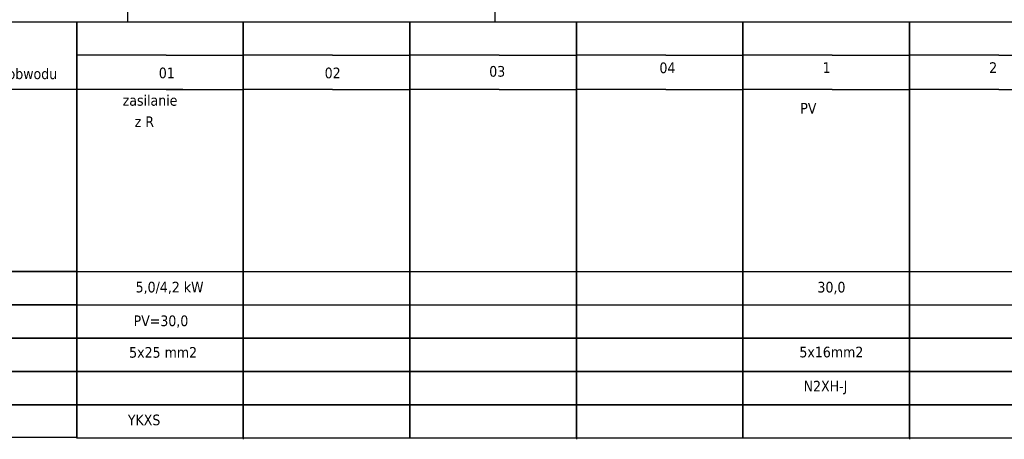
# Model space of a CAD drawing. Header units: millimetres. Extents: x 18084 to 47233, y 38174 to 56392.
# Tile 51 of 251: x 18924 to 20402, y 49563 to 50193. Entities that reach past the tile are written whole.
import ezdxf

# ---------------------------------------------------------------- set-up
doc = ezdxf.new("R2010")
doc.units = ezdxf.units.MM
doc.header["$LTSCALE"] = 100
for name, color, linetype in [('3', 7, 'Continuous'), ('4', 7, 'Continuous'), ('5', 7, 'Continuous')]:
    doc.layers.add(name, color=color, linetype=linetype)
doc.styles.add('TAHOMA', font='tahoma.ttf')

# ---------------------------------------------------------------- blocks, each defined once
blk = doc.blocks.new('zw$8BC5')
at = {"layer": '3', "style": 'TAHOMA'}
blk.add_text('N2XH-J', height=16, dxfattribs=at).set_placement((-171.7, -34.4))

msp = doc.modelspace()

# ---------------------------------------------------------------- linework, layer by layer
at = {"color": 0}
for p, q in [((19009.4, 50138.3), (19009.4, 49565)), ((19009.4, 50138.3), (19009.4, 49565)), ((19009.4, 50138.3), (19009.4, 49565)), ((19009.4, 50138.3), (19009.4, 49565)), ((19259.4, 50138.3), (19259.4, 49565)), ((19259.4, 50138.3), (19259.4, 49565)), ((19259.4, 50138.3), (19259.4, 49565)), ((19259.4, 50138.3), (19259.4, 49565)), ((19509.4, 50138.3), (19509.4, 49565)), ((19509.4, 50138.3), (19509.4, 49565)), ((19509.4, 50138.3), (19509.4, 49565)), ((19509.4, 50138.3), (19509.4, 49565)), ((19759.4, 50138.3), (19759.4, 49565)), ((19759.4, 50138.3), (19759.4, 49565)), ((19759.4, 50138.3), (19759.4, 49565)), ((19759.4, 50138.3), (19759.4, 49565)), ((20009.4, 50138.3), (20009.4, 49565)), ((20009.4, 50138.3), (20009.4, 49565)), ((20009.4, 50138.3), (20009.4, 49565)), ((20009.4, 50138.3), (20009.4, 49565)), ((20259.4, 50138.3), (20259.4, 49565)), ((20259.4, 50138.3), (20259.4, 49565)), ((20259.4, 50138.3), (20259.4, 49565)), ((20259.4, 50138.3), (20259.4, 49565)), ((19008.4, 49815), (19259.4, 49815)), ((19258.4, 49815), (19509.4, 49815)), ((19508.4, 49815), (19759.4, 49815)), ((19758.4, 49815), (20009.4, 49815)), ((20008.4, 49815), (20259.4, 49815)), ((20258.4, 49815), (20509.4, 49815)), ((19008.4, 49765), (19259.4, 49765)), ((19258.4, 49765), (19509.4, 49765)), ((19508.4, 49765), (19759.4, 49765)), ((19758.4, 49765), (20009.4, 49765)), ((20008.4, 49765), (20259.4, 49765)), ((20258.4, 49765), (20509.4, 49765))]:
    msp.add_line(p, q, dxfattribs=at)
at = {"layer": '3', "color": 252}
msp.add_lwpolyline([(18634.4, 50190), (19009.4, 50190), (19009.4, 49566), (18634.4, 49566)], close=True, dxfattribs=at)
at = {"layer": '3', "color": 7}
for points in [[(18634.4, 50190), (19009.4, 50190)], [(19009.4, 50190), (19009.4, 50140)], [(19009.4, 50140), (19009.4, 50190)], [(19009.4, 49565), (19009.4, 50190)], [(19009.4, 50140), (19009.4, 50190)], [(19009.4, 50190), (19009.4, 50140)], [(19009.4, 49565), (19009.4, 50190)], [(19009.4, 50140), (19009.4, 50190)], [(19009.4, 50190), (19009.4, 50140)], [(19009.4, 50190), (19009.4, 50140)], [(19009.4, 50140), (19009.4, 50190)], [(19009.4, 49565), (19009.4, 50190)], [(19009.4, 50140), (19009.4, 50190)], [(19009.4, 50190), (19009.4, 50140)], [(19009.4, 49565), (19009.4, 50190)], [(19009.4, 50140), (19009.4, 50190)], [(19009.4, 50190), (19009.4, 50140)], [(19009.4, 50190), (19009.4, 50140)], [(19009.4, 50140), (19009.4, 50190)], [(19009.4, 50190), (19009.4, 50140)], [(19009.4, 50140), (19009.4, 50190)], [(19009.4, 49565), (19009.4, 50190)], [(19009.4, 50190), (19259.4, 50190)], [(19009.4, 50140), (19009.4, 50190)], [(19009.4, 50190), (19009.4, 50140)], [(19009.4, 49565), (19009.4, 50190)], [(19009.4, 50140), (19009.4, 50190)], [(19009.4, 50190), (19009.4, 50140)], [(19009.4, 50139), (19009.4, 50189)], [(19009.4, 50189), (19009.4, 50139)], [(19009.4, 50139), (19009.4, 50189)], [(19009.4, 50189), (19009.4, 50139)], [(19009.4, 50139), (19009.4, 50189)], [(19009.4, 50189), (19009.4, 50139)], [(19009.4, 50139), (19009.4, 50189)], [(19009.4, 50189), (19009.4, 50139)], [(19009.4, 50138.3), (19009.4, 50188.3)], [(19009.4, 50138.3), (19009.4, 50188.3)], [(19009.4, 50138.3), (19009.4, 50188.3)], [(19009.4, 50138.3), (19009.4, 50188.3)], [(19259.4, 50190), (19259.4, 50140)], [(19259.4, 50140), (19259.4, 50190)], [(19259.4, 49565), (19259.4, 50190)], [(19259.4, 50140), (19259.4, 50190)], [(19259.4, 50190), (19259.4, 50140)], [(19259.4, 49565), (19259.4, 50190)], [(19259.4, 50140), (19259.4, 50190)], [(19259.4, 50190), (19259.4, 50140)], [(19259.4, 50190), (19259.4, 50140)], [(19259.4, 50140), (19259.4, 50190)], [(19259.4, 49565), (19259.4, 50190)], [(19259.4, 50140), (19259.4, 50190)], [(19259.4, 50190), (19259.4, 50140)], [(19259.4, 49565), (19259.4, 50190)], [(19259.4, 50140), (19259.4, 50190)], [(19259.4, 50190), (19259.4, 50140)], [(19259.4, 50190), (19259.4, 50140)], [(19259.4, 50140), (19259.4, 50190)], [(19259.4, 50190), (19259.4, 50140)], [(19259.4, 50140), (19259.4, 50190)], [(19259.4, 49565), (19259.4, 50190)], [(19259.4, 50190), (19509.4, 50190)], [(19259.4, 50140), (19259.4, 50190)], [(19259.4, 50190), (19259.4, 50140)], [(19259.4, 49565), (19259.4, 50190)], [(19259.4, 50140), (19259.4, 50190)], [(19259.4, 50190), (19259.4, 50140)], [(19259.4, 50139), (19259.4, 50189)], [(19259.4, 50189), (19259.4, 50139)], [(19259.4, 50139), (19259.4, 50189)], [(19259.4, 50189), (19259.4, 50139)], [(19259.4, 50139), (19259.4, 50189)], [(19259.4, 50189), (19259.4, 50139)], [(19259.4, 50139), (19259.4, 50189)], [(19259.4, 50189), (19259.4, 50139)], [(19259.4, 50138.3), (19259.4, 50188.3)], [(19259.4, 50138.3), (19259.4, 50188.3)], [(19259.4, 50138.3), (19259.4, 50188.3)], [(19259.4, 50138.3), (19259.4, 50188.3)], [(19509.4, 50190), (19509.4, 50140)], [(19509.4, 50140), (19509.4, 50190)], [(19509.4, 49565), (19509.4, 50190)], [(19509.4, 50140), (19509.4, 50190)], [(19509.4, 50190), (19509.4, 50140)], [(19509.4, 49565), (19509.4, 50190)], [(19509.4, 50140), (19509.4, 50190)], [(19509.4, 50190), (19509.4, 50140)], [(19509.4, 50190), (19509.4, 50140)], [(19509.4, 50140), (19509.4, 50190)], [(19509.4, 49565), (19509.4, 50190)], [(19509.4, 50140), (19509.4, 50190)], [(19509.4, 50190), (19509.4, 50140)], [(19509.4, 49565), (19509.4, 50190)], [(19509.4, 50140), (19509.4, 50190)], [(19509.4, 50190), (19509.4, 50140)], [(19509.4, 50190), (19509.4, 50140)], [(19509.4, 50140), (19509.4, 50190)], [(19509.4, 50190), (19509.4, 50140)], [(19509.4, 50140), (19509.4, 50190)], [(19509.4, 49565), (19509.4, 50190)], [(19509.4, 50190), (19759.4, 50190)], [(19509.4, 50140), (19509.4, 50190)], [(19509.4, 50190), (19509.4, 50140)], [(19509.4, 49565), (19509.4, 50190)], [(19509.4, 50140), (19509.4, 50190)], [(19509.4, 50190), (19509.4, 50140)], [(19509.4, 50139), (19509.4, 50189)], [(19509.4, 50189), (19509.4, 50139)], [(19509.4, 50139), (19509.4, 50189)], [(19509.4, 50189), (19509.4, 50139)], [(19509.4, 50139), (19509.4, 50189)], [(19509.4, 50189), (19509.4, 50139)], [(19509.4, 50139), (19509.4, 50189)], [(19509.4, 50189), (19509.4, 50139)], [(19509.4, 50138.3), (19509.4, 50188.3)], [(19509.4, 50138.3), (19509.4, 50188.3)], [(19509.4, 50138.3), (19509.4, 50188.3)], [(19509.4, 50138.3), (19509.4, 50188.3)], [(19759.4, 50190), (19759.4, 50140)], [(19759.4, 50140), (19759.4, 50190)], [(19759.4, 49565), (19759.4, 50190)], [(19759.4, 50140), (19759.4, 50190)], [(19759.4, 50190), (19759.4, 50140)], [(19759.4, 49565), (19759.4, 50190)], [(19759.4, 50140), (19759.4, 50190)], [(19759.4, 50190), (19759.4, 50140)], [(19759.4, 50190), (19759.4, 50140)], [(19759.4, 50140), (19759.4, 50190)], [(19759.4, 49565), (19759.4, 50190)], [(19759.4, 50140), (19759.4, 50190)], [(19759.4, 50190), (19759.4, 50140)], [(19759.4, 49565), (19759.4, 50190)], [(19759.4, 50140), (19759.4, 50190)], [(19759.4, 50190), (19759.4, 50140)], [(19759.4, 50190), (19759.4, 50140)], [(19759.4, 50140), (19759.4, 50190)], [(19759.4, 50190), (19759.4, 50140)], [(19759.4, 50140), (19759.4, 50190)], [(19759.4, 49565), (19759.4, 50190)], [(19759.4, 50190), (20009.4, 50190)], [(19759.4, 50140), (19759.4, 50190)], [(19759.4, 50190), (19759.4, 50140)], [(19759.4, 49565), (19759.4, 50190)], [(19759.4, 50140), (19759.4, 50190)], [(19759.4, 50190), (19759.4, 50140)], [(19759.4, 50139), (19759.4, 50189)], [(19759.4, 50189), (19759.4, 50139)], [(19759.4, 50139), (19759.4, 50189)], [(19759.4, 50189), (19759.4, 50139)], [(19759.4, 50139), (19759.4, 50189)], [(19759.4, 50189), (19759.4, 50139)], [(19759.4, 50139), (19759.4, 50189)], [(19759.4, 50189), (19759.4, 50139)], [(19759.4, 50138.3), (19759.4, 50188.3)], [(19759.4, 50138.3), (19759.4, 50188.3)], [(19759.4, 50138.3), (19759.4, 50188.3)], [(19759.4, 50138.3), (19759.4, 50188.3)], [(20009.4, 50190), (20009.4, 50140)], [(20009.4, 50140), (20009.4, 50190)], [(20009.4, 49565), (20009.4, 50190)], [(20009.4, 50140), (20009.4, 50190)], [(20009.4, 50190), (20009.4, 50140)], [(20009.4, 49565), (20009.4, 50190)], [(20009.4, 50140), (20009.4, 50190)], [(20009.4, 50190), (20009.4, 50140)], [(20009.4, 50190), (20009.4, 50140)], [(20009.4, 50140), (20009.4, 50190)], [(20009.4, 49565), (20009.4, 50190)], [(20009.4, 50140), (20009.4, 50190)], [(20009.4, 50190), (20009.4, 50140)], [(20009.4, 49565), (20009.4, 50190)], [(20009.4, 50140), (20009.4, 50190)], [(20009.4, 50190), (20009.4, 50140)], [(20009.4, 50190), (20009.4, 50140)], [(20009.4, 50140), (20009.4, 50190)], [(20009.4, 50190), (20009.4, 50140)], [(20009.4, 50140), (20009.4, 50190)], [(20009.4, 49565), (20009.4, 50190)], [(20009.4, 50190), (20259.4, 50190)], [(20009.4, 50140), (20009.4, 50190)], [(20009.4, 50190), (20009.4, 50140)], [(20009.4, 49565), (20009.4, 50190)], [(20009.4, 50140), (20009.4, 50190)], [(20009.4, 50190), (20009.4, 50140)], [(20009.4, 50139), (20009.4, 50189)], [(20009.4, 50189), (20009.4, 50139)], [(20009.4, 50139), (20009.4, 50189)], [(20009.4, 50189), (20009.4, 50139)], [(20009.4, 50139), (20009.4, 50189)], [(20009.4, 50189), (20009.4, 50139)], [(20009.4, 50139), (20009.4, 50189)], [(20009.4, 50189), (20009.4, 50139)], [(20009.4, 50138.3), (20009.4, 50188.3)], [(20009.4, 50138.3), (20009.4, 50188.3)], [(20009.4, 50138.3), (20009.4, 50188.3)], [(20009.4, 50138.3), (20009.4, 50188.3)], [(20259.4, 50190), (20259.4, 50140)], [(20259.4, 50140), (20259.4, 50190)], [(20259.4, 49565), (20259.4, 50190)], [(20259.4, 50140), (20259.4, 50190)], [(20259.4, 50190), (20259.4, 50140)], [(20259.4, 49565), (20259.4, 50190)], [(20259.4, 50140), (20259.4, 50190)], [(20259.4, 50190), (20259.4, 50140)], [(20259.4, 50190), (20259.4, 50140)], [(20259.4, 50140), (20259.4, 50190)], [(20259.4, 49565), (20259.4, 50190)], [(20259.4, 50140), (20259.4, 50190)], [(20259.4, 50190), (20259.4, 50140)], [(20259.4, 49565), (20259.4, 50190)], [(20259.4, 50140), (20259.4, 50190)], [(20259.4, 50190), (20259.4, 50140)], [(20259.4, 50190), (20259.4, 50140)], [(20259.4, 50140), (20259.4, 50190)], [(20259.4, 50190), (20259.4, 50140)], [(20259.4, 50140), (20259.4, 50190)], [(20259.4, 49565), (20259.4, 50190)], [(20259.4, 50140), (20259.4, 50190)], [(20259.4, 50190), (20259.4, 50140)], [(20259.4, 49565), (20259.4, 50190)], [(20259.4, 50140), (20259.4, 50190)], [(20259.4, 50190), (20259.4, 50140)], [(20259.4, 50190), (20509.4, 50190)], [(20259.4, 50139), (20259.4, 50189)], [(20259.4, 50189), (20259.4, 50139)], [(20259.4, 50139), (20259.4, 50189)], [(20259.4, 50189), (20259.4, 50139)], [(20259.4, 50139), (20259.4, 50189)], [(20259.4, 50189), (20259.4, 50139)], [(20259.4, 50139), (20259.4, 50189)], [(20259.4, 50189), (20259.4, 50139)], [(20259.4, 50138.3), (20259.4, 50188.3)], [(20259.4, 50138.3), (20259.4, 50188.3)], [(20259.4, 50138.3), (20259.4, 50188.3)], [(20259.4, 50138.3), (20259.4, 50188.3)], [(19009.4, 50090), (19009.4, 50140)], [(19009.4, 50140), (19009.4, 50090)], [(19009.4, 50090), (19009.4, 50140)], [(19009.4, 50140), (19009.4, 50090)], [(19009.4, 50090), (19009.4, 50140)], [(19009.4, 50140), (19009.4, 50090)], [(19009.4, 50090), (19009.4, 50140)], [(19009.4, 50140), (19009.4, 50090)], [(19009.4, 50090), (19009.4, 50140)], [(19009.4, 50140), (19009.4, 50090)], [(19009.4, 50090), (19009.4, 50140)], [(19009.4, 50140), (19009.4, 50090)], [(19259.4, 50090), (19259.4, 50140)], [(19259.4, 50140), (19259.4, 50090)], [(19259.4, 50090), (19259.4, 50140)], [(19259.4, 50140), (19259.4, 50090)], [(19259.4, 50090), (19259.4, 50140)], [(19259.4, 50140), (19259.4, 50090)], [(19259.4, 50090), (19259.4, 50140)], [(19259.4, 50140), (19259.4, 50090)], [(19259.4, 50090), (19259.4, 50140)], [(19259.4, 50140), (19259.4, 50090)], [(19259.4, 50090), (19259.4, 50140)], [(19259.4, 50140), (19259.4, 50090)], [(19509.4, 50090), (19509.4, 50140)], [(19509.4, 50140), (19509.4, 50090)], [(19509.4, 50090), (19509.4, 50140)], [(19509.4, 50140), (19509.4, 50090)], [(19509.4, 50090), (19509.4, 50140)], [(19509.4, 50140), (19509.4, 50090)], [(19509.4, 50090), (19509.4, 50140)], [(19509.4, 50140), (19509.4, 50090)], [(19509.4, 50090), (19509.4, 50140)], [(19509.4, 50140), (19509.4, 50090)], [(19509.4, 50090), (19509.4, 50140)], [(19509.4, 50140), (19509.4, 50090)], [(19759.4, 50090), (19759.4, 50140)], [(19759.4, 50140), (19759.4, 50090)], [(19759.4, 50090), (19759.4, 50140)], [(19759.4, 50140), (19759.4, 50090)], [(19759.4, 50090), (19759.4, 50140)], [(19759.4, 50140), (19759.4, 50090)], [(19759.4, 50090), (19759.4, 50140)], [(19759.4, 50140), (19759.4, 50090)], [(19759.4, 50090), (19759.4, 50140)], [(19759.4, 50140), (19759.4, 50090)], [(19759.4, 50090), (19759.4, 50140)], [(19759.4, 50140), (19759.4, 50090)], [(20009.4, 50090), (20009.4, 50140)], [(20009.4, 50140), (20009.4, 50090)], [(20009.4, 50090), (20009.4, 50140)], [(20009.4, 50140), (20009.4, 50090)], [(20009.4, 50090), (20009.4, 50140)], [(20009.4, 50140), (20009.4, 50090)], [(20009.4, 50090), (20009.4, 50140)], [(20009.4, 50140), (20009.4, 50090)], [(20009.4, 50090), (20009.4, 50140)], [(20009.4, 50140), (20009.4, 50090)], [(20009.4, 50090), (20009.4, 50140)], [(20009.4, 50140), (20009.4, 50090)], [(20259.4, 50090), (20259.4, 50140)], [(20259.4, 50140), (20259.4, 50090)], [(20259.4, 50090), (20259.4, 50140)], [(20259.4, 50140), (20259.4, 50090)], [(20259.4, 50090), (20259.4, 50140)], [(20259.4, 50140), (20259.4, 50090)], [(20259.4, 50090), (20259.4, 50140)], [(20259.4, 50140), (20259.4, 50090)], [(20259.4, 50090), (20259.4, 50140)], [(20259.4, 50140), (20259.4, 50090)], [(20259.4, 50090), (20259.4, 50140)], [(20259.4, 50140), (20259.4, 50090)], [(19009.4, 49817), (19009.4, 50090)], [(19009.4, 49817), (19009.4, 50090)], [(19009.4, 49817), (19009.4, 50090)], [(19009.4, 49817), (19009.4, 50090)], [(19009.4, 49817), (19009.4, 50090)], [(19009.4, 49817), (19009.4, 50090)], [(19009.4, 49817), (19009.4, 50090)], [(19009.4, 49817), (19009.4, 50090)], [(19009.4, 49817), (19009.4, 50090)], [(19009.4, 49817), (19009.4, 50090)], [(19259.4, 49817), (19259.4, 50090)], [(19259.4, 49817), (19259.4, 50090)], [(19259.4, 49817), (19259.4, 50090)], [(19259.4, 49817), (19259.4, 50090)], [(19259.4, 49817), (19259.4, 50090)], [(19259.4, 49817), (19259.4, 50090)], [(19259.4, 49817), (19259.4, 50090)], [(19259.4, 49817), (19259.4, 50090)], [(19259.4, 49817), (19259.4, 50090)], [(19259.4, 49817), (19259.4, 50090)], [(19509.4, 49817), (19509.4, 50090)], [(19509.4, 49817), (19509.4, 50090)], [(19509.4, 49817), (19509.4, 50090)], [(19509.4, 49817), (19509.4, 50090)], [(19509.4, 49817), (19509.4, 50090)], [(19509.4, 49817), (19509.4, 50090)], [(19509.4, 49817), (19509.4, 50090)], [(19509.4, 49817), (19509.4, 50090)], [(19509.4, 49817), (19509.4, 50090)], [(19509.4, 49817), (19509.4, 50090)], [(19759.4, 49817), (19759.4, 50090)], [(19759.4, 49817), (19759.4, 50090)], [(19759.4, 49817), (19759.4, 50090)], [(19759.4, 49817), (19759.4, 50090)], [(19759.4, 49817), (19759.4, 50090)], [(19759.4, 49817), (19759.4, 50090)], [(19759.4, 49817), (19759.4, 50090)], [(19759.4, 49817), (19759.4, 50090)], [(19759.4, 49817), (19759.4, 50090)], [(19759.4, 49817), (19759.4, 50090)], [(20009.4, 49817), (20009.4, 50090)], [(20009.4, 49817), (20009.4, 50090)], [(20009.4, 49817), (20009.4, 50090)], [(20009.4, 49817), (20009.4, 50090)], [(20009.4, 49817), (20009.4, 50090)], [(20009.4, 49817), (20009.4, 50090)], [(20009.4, 49817), (20009.4, 50090)], [(20009.4, 49817), (20009.4, 50090)], [(20009.4, 49817), (20009.4, 50090)], [(20009.4, 49817), (20009.4, 50090)], [(20259.4, 49817), (20259.4, 50090)], [(20259.4, 49817), (20259.4, 50090)], [(20259.4, 49817), (20259.4, 50090)], [(20259.4, 49817), (20259.4, 50090)], [(20259.4, 49817), (20259.4, 50090)], [(20259.4, 49817), (20259.4, 50090)], [(20259.4, 49817), (20259.4, 50090)], [(20259.4, 49817), (20259.4, 50090)], [(20259.4, 49817), (20259.4, 50090)], [(20259.4, 49817), (20259.4, 50090)], [(18962.6, 50088.3), (18712.6, 50088.3)], [(19053.1, 50088.3), (18803.1, 50088.3)], [(19168.5, 50088.3), (18918.5, 50088.3)], [(19009.4, 50088.3), (19009.4, 49813.3)], [(19009.4, 49813.3), (19009.4, 50088.3)], [(19009.4, 50088.3), (19009.4, 49813.3)], [(19009.4, 49813.3), (19009.4, 50088.3)], [(19009.4, 50088.3), (19009.4, 49813.3)], [(19009.4, 49813.3), (19009.4, 50088.3)], [(19009.4, 50088.3), (19009.4, 49813.3)], [(19009.4, 49813.3), (19009.4, 50088.3)], [(19259.4, 50088.3), (19259.4, 49813.3)], [(19259.4, 49813.3), (19259.4, 50088.3)], [(19259.4, 50088.3), (19259.4, 49813.3)], [(19259.4, 49813.3), (19259.4, 50088.3)], [(19259.4, 50088.3), (19259.4, 49813.3)], [(19259.4, 49813.3), (19259.4, 50088.3)], [(19259.4, 50088.3), (19259.4, 49813.3)], [(19259.4, 49813.3), (19259.4, 50088.3)], [(19509.4, 50088.3), (19509.4, 49813.3)], [(19509.4, 49813.3), (19509.4, 50088.3)], [(19509.4, 50088.3), (19509.4, 49813.3)], [(19509.4, 49813.3), (19509.4, 50088.3)], [(19509.4, 50088.3), (19509.4, 49813.3)], [(19509.4, 49813.3), (19509.4, 50088.3)], [(19509.4, 50088.3), (19509.4, 49813.3)], [(19509.4, 49813.3), (19509.4, 50088.3)], [(19759.4, 50088.3), (19759.4, 49813.3)], [(19759.4, 49813.3), (19759.4, 50088.3)], [(19759.4, 50088.3), (19759.4, 49813.3)], [(19759.4, 49813.3), (19759.4, 50088.3)], [(19759.4, 50088.3), (19759.4, 49813.3)], [(19759.4, 49813.3), (19759.4, 50088.3)], [(19759.4, 50088.3), (19759.4, 49813.3)], [(19759.4, 49813.3), (19759.4, 50088.3)], [(20009.4, 50088.3), (20009.4, 49813.3)], [(20009.4, 49813.3), (20009.4, 50088.3)], [(20009.4, 50088.3), (20009.4, 49813.3)], [(20009.4, 49813.3), (20009.4, 50088.3)], [(20009.4, 50088.3), (20009.4, 49813.3)], [(20009.4, 49813.3), (20009.4, 50088.3)], [(20009.4, 50088.3), (20009.4, 49813.3)], [(20009.4, 49813.3), (20009.4, 50088.3)], [(20259.4, 50088.3), (20259.4, 49813.3)], [(20259.4, 49813.3), (20259.4, 50088.3)], [(20259.4, 50088.3), (20259.4, 49813.3)], [(20259.4, 49813.3), (20259.4, 50088.3)], [(20259.4, 50088.3), (20259.4, 49813.3)], [(20259.4, 49813.3), (20259.4, 50088.3)], [(20259.4, 50088.3), (20259.4, 49813.3)], [(20259.4, 49813.3), (20259.4, 50088.3)], [(18634.4, 49815), (19009.4, 49815)], [(19009.4, 49815), (18634.4, 49815)], [(19009.4, 49817), (19009.4, 49765)], [(19009.4, 49765), (19009.4, 49817)], [(19009.4, 49765), (19009.4, 49817)], [(19009.4, 49817), (19009.4, 49765)], [(19009.4, 49765), (19009.4, 49817)], [(19009.4, 49817), (19009.4, 49765)], [(19009.4, 49817), (19009.4, 49765)], [(19009.4, 49765), (19009.4, 49817)], [(19009.4, 49765), (19009.4, 49817)], [(19009.4, 49817), (19009.4, 49765)], [(19009.4, 49765), (19009.4, 49817)], [(19009.4, 49817), (19009.4, 49765)], [(19009.4, 49817), (19009.4, 49765)], [(19009.4, 49765), (19009.4, 49817)], [(19009.4, 49817), (19009.4, 49765)], [(19009.4, 49765), (19009.4, 49817)], [(19009.4, 49765), (19009.4, 49817)], [(19009.4, 49817), (19009.4, 49765)], [(19009.4, 49765), (19009.4, 49817)], [(19009.4, 49817), (19009.4, 49765)], [(19009.4, 49816), (19009.4, 49764)], [(19009.4, 49764), (19009.4, 49816)], [(19009.4, 49816), (19009.4, 49764)], [(19009.4, 49764), (19009.4, 49816)], [(19009.4, 49816), (19009.4, 49764)], [(19009.4, 49764), (19009.4, 49816)], [(19009.4, 49816), (19009.4, 49764)], [(19009.4, 49764), (19009.4, 49816)], [(19009.4, 49763.3), (19009.4, 49813.3)], [(19009.4, 49813.3), (19009.4, 49763.3)], [(19009.4, 49763.3), (19009.4, 49813.3)], [(19009.4, 49813.3), (19009.4, 49763.3)], [(19009.4, 49763.3), (19009.4, 49813.3)], [(19009.4, 49813.3), (19009.4, 49763.3)], [(19009.4, 49763.3), (19009.4, 49813.3)], [(19009.4, 49813.3), (19009.4, 49763.3)], [(19259.4, 49817), (19259.4, 49765)], [(19259.4, 49765), (19259.4, 49817)], [(19259.4, 49765), (19259.4, 49817)], [(19259.4, 49817), (19259.4, 49765)], [(19259.4, 49765), (19259.4, 49817)], [(19259.4, 49817), (19259.4, 49765)], [(19259.4, 49817), (19259.4, 49765)], [(19259.4, 49765), (19259.4, 49817)], [(19259.4, 49765), (19259.4, 49817)], [(19259.4, 49817), (19259.4, 49765)], [(19259.4, 49765), (19259.4, 49817)], [(19259.4, 49817), (19259.4, 49765)], [(19259.4, 49817), (19259.4, 49765)], [(19259.4, 49765), (19259.4, 49817)], [(19259.4, 49817), (19259.4, 49765)], [(19259.4, 49765), (19259.4, 49817)], [(19259.4, 49765), (19259.4, 49817)], [(19259.4, 49817), (19259.4, 49765)], [(19259.4, 49765), (19259.4, 49817)], [(19259.4, 49817), (19259.4, 49765)], [(19259.4, 49816), (19259.4, 49764)], [(19259.4, 49764), (19259.4, 49816)], [(19259.4, 49816), (19259.4, 49764)], [(19259.4, 49764), (19259.4, 49816)], [(19259.4, 49816), (19259.4, 49764)], [(19259.4, 49764), (19259.4, 49816)], [(19259.4, 49816), (19259.4, 49764)], [(19259.4, 49764), (19259.4, 49816)], [(19259.4, 49763.3), (19259.4, 49813.3)], [(19259.4, 49813.3), (19259.4, 49763.3)], [(19259.4, 49763.3), (19259.4, 49813.3)], [(19259.4, 49813.3), (19259.4, 49763.3)], [(19259.4, 49763.3), (19259.4, 49813.3)], [(19259.4, 49813.3), (19259.4, 49763.3)], [(19259.4, 49763.3), (19259.4, 49813.3)], [(19259.4, 49813.3), (19259.4, 49763.3)], [(19509.4, 49817), (19509.4, 49765)], [(19509.4, 49765), (19509.4, 49817)], [(19509.4, 49765), (19509.4, 49817)], [(19509.4, 49817), (19509.4, 49765)], [(19509.4, 49765), (19509.4, 49817)], [(19509.4, 49817), (19509.4, 49765)], [(19509.4, 49817), (19509.4, 49765)], [(19509.4, 49765), (19509.4, 49817)], [(19509.4, 49765), (19509.4, 49817)], [(19509.4, 49817), (19509.4, 49765)], [(19509.4, 49765), (19509.4, 49817)], [(19509.4, 49817), (19509.4, 49765)], [(19509.4, 49817), (19509.4, 49765)], [(19509.4, 49765), (19509.4, 49817)], [(19509.4, 49817), (19509.4, 49765)], [(19509.4, 49765), (19509.4, 49817)], [(19509.4, 49765), (19509.4, 49817)], [(19509.4, 49817), (19509.4, 49765)], [(19509.4, 49765), (19509.4, 49817)], [(19509.4, 49817), (19509.4, 49765)], [(19509.4, 49816), (19509.4, 49764)], [(19509.4, 49764), (19509.4, 49816)], [(19509.4, 49816), (19509.4, 49764)], [(19509.4, 49764), (19509.4, 49816)], [(19509.4, 49816), (19509.4, 49764)], [(19509.4, 49764), (19509.4, 49816)], [(19509.4, 49816), (19509.4, 49764)], [(19509.4, 49764), (19509.4, 49816)], [(19509.4, 49763.3), (19509.4, 49813.3)], [(19509.4, 49813.3), (19509.4, 49763.3)], [(19509.4, 49763.3), (19509.4, 49813.3)], [(19509.4, 49813.3), (19509.4, 49763.3)], [(19509.4, 49763.3), (19509.4, 49813.3)], [(19509.4, 49813.3), (19509.4, 49763.3)], [(19509.4, 49763.3), (19509.4, 49813.3)], [(19509.4, 49813.3), (19509.4, 49763.3)], [(19759.4, 49817), (19759.4, 49765)], [(19759.4, 49765), (19759.4, 49817)], [(19759.4, 49765), (19759.4, 49817)], [(19759.4, 49817), (19759.4, 49765)], [(19759.4, 49765), (19759.4, 49817)], [(19759.4, 49817), (19759.4, 49765)], [(19759.4, 49817), (19759.4, 49765)], [(19759.4, 49765), (19759.4, 49817)], [(19759.4, 49765), (19759.4, 49817)], [(19759.4, 49817), (19759.4, 49765)], [(19759.4, 49765), (19759.4, 49817)], [(19759.4, 49817), (19759.4, 49765)], [(19759.4, 49817), (19759.4, 49765)], [(19759.4, 49765), (19759.4, 49817)], [(19759.4, 49817), (19759.4, 49765)], [(19759.4, 49765), (19759.4, 49817)], [(19759.4, 49765), (19759.4, 49817)], [(19759.4, 49817), (19759.4, 49765)], [(19759.4, 49765), (19759.4, 49817)], [(19759.4, 49817), (19759.4, 49765)], [(19759.4, 49816), (19759.4, 49764)], [(19759.4, 49764), (19759.4, 49816)], [(19759.4, 49816), (19759.4, 49764)], [(19759.4, 49764), (19759.4, 49816)], [(19759.4, 49816), (19759.4, 49764)], [(19759.4, 49764), (19759.4, 49816)], [(19759.4, 49816), (19759.4, 49764)], [(19759.4, 49764), (19759.4, 49816)], [(19759.4, 49763.3), (19759.4, 49813.3)], [(19759.4, 49813.3), (19759.4, 49763.3)], [(19759.4, 49763.3), (19759.4, 49813.3)], [(19759.4, 49813.3), (19759.4, 49763.3)], [(19759.4, 49763.3), (19759.4, 49813.3)], [(19759.4, 49813.3), (19759.4, 49763.3)], [(19759.4, 49763.3), (19759.4, 49813.3)], [(19759.4, 49813.3), (19759.4, 49763.3)], [(20009.4, 49817), (20009.4, 49765)], [(20009.4, 49765), (20009.4, 49817)], [(20009.4, 49765), (20009.4, 49817)], [(20009.4, 49817), (20009.4, 49765)], [(20009.4, 49765), (20009.4, 49817)], [(20009.4, 49817), (20009.4, 49765)], [(20009.4, 49817), (20009.4, 49765)], [(20009.4, 49765), (20009.4, 49817)], [(20009.4, 49765), (20009.4, 49817)], [(20009.4, 49817), (20009.4, 49765)], [(20009.4, 49765), (20009.4, 49817)], [(20009.4, 49817), (20009.4, 49765)], [(20009.4, 49817), (20009.4, 49765)], [(20009.4, 49765), (20009.4, 49817)], [(20009.4, 49817), (20009.4, 49765)], [(20009.4, 49765), (20009.4, 49817)], [(20009.4, 49765), (20009.4, 49817)], [(20009.4, 49817), (20009.4, 49765)], [(20009.4, 49765), (20009.4, 49817)], [(20009.4, 49817), (20009.4, 49765)], [(20009.4, 49816), (20009.4, 49764)], [(20009.4, 49764), (20009.4, 49816)], [(20009.4, 49816), (20009.4, 49764)], [(20009.4, 49764), (20009.4, 49816)], [(20009.4, 49816), (20009.4, 49764)], [(20009.4, 49764), (20009.4, 49816)], [(20009.4, 49816), (20009.4, 49764)], [(20009.4, 49764), (20009.4, 49816)], [(20009.4, 49763.3), (20009.4, 49813.3)], [(20009.4, 49813.3), (20009.4, 49763.3)], [(20009.4, 49763.3), (20009.4, 49813.3)], [(20009.4, 49813.3), (20009.4, 49763.3)], [(20009.4, 49763.3), (20009.4, 49813.3)], [(20009.4, 49813.3), (20009.4, 49763.3)], [(20009.4, 49763.3), (20009.4, 49813.3)], [(20009.4, 49813.3), (20009.4, 49763.3)], [(20259.4, 49817), (20259.4, 49765)], [(20259.4, 49765), (20259.4, 49817)], [(20259.4, 49765), (20259.4, 49817)], [(20259.4, 49817), (20259.4, 49765)], [(20259.4, 49765), (20259.4, 49817)], [(20259.4, 49817), (20259.4, 49765)], [(20259.4, 49817), (20259.4, 49765)], [(20259.4, 49765), (20259.4, 49817)], [(20259.4, 49765), (20259.4, 49817)], [(20259.4, 49817), (20259.4, 49765)], [(20259.4, 49765), (20259.4, 49817)], [(20259.4, 49817), (20259.4, 49765)], [(20259.4, 49817), (20259.4, 49765)], [(20259.4, 49765), (20259.4, 49817)], [(20259.4, 49817), (20259.4, 49765)], [(20259.4, 49765), (20259.4, 49817)], [(20259.4, 49765), (20259.4, 49817)], [(20259.4, 49817), (20259.4, 49765)], [(20259.4, 49765), (20259.4, 49817)], [(20259.4, 49817), (20259.4, 49765)], [(20259.4, 49816), (20259.4, 49764)], [(20259.4, 49764), (20259.4, 49816)], [(20259.4, 49816), (20259.4, 49764)], [(20259.4, 49764), (20259.4, 49816)], [(20259.4, 49816), (20259.4, 49764)], [(20259.4, 49764), (20259.4, 49816)], [(20259.4, 49816), (20259.4, 49764)], [(20259.4, 49764), (20259.4, 49816)], [(20259.4, 49763.3), (20259.4, 49813.3)], [(20259.4, 49813.3), (20259.4, 49763.3)], [(20259.4, 49763.3), (20259.4, 49813.3)], [(20259.4, 49813.3), (20259.4, 49763.3)], [(20259.4, 49763.3), (20259.4, 49813.3)], [(20259.4, 49813.3), (20259.4, 49763.3)], [(20259.4, 49763.3), (20259.4, 49813.3)], [(20259.4, 49813.3), (20259.4, 49763.3)], [(18634.4, 49765), (19009.4, 49765)], [(19009.4, 49765), (18634.4, 49765)], [(19009.4, 49765), (19009.4, 49715)], [(19009.4, 49715), (19009.4, 49765)], [(19009.4, 49715), (19009.4, 49765)], [(19009.4, 49765), (19009.4, 49715)], [(19009.4, 49715), (19009.4, 49765)], [(19009.4, 49765), (19009.4, 49715)], [(19009.4, 49765), (19009.4, 49715)], [(19009.4, 49715), (19009.4, 49765)], [(19009.4, 49715), (19009.4, 49765)], [(19009.4, 49765), (19009.4, 49715)], [(19009.4, 49715), (19009.4, 49765)], [(19009.4, 49765), (19009.4, 49715)], [(19009.4, 49765), (19009.4, 49715)], [(19009.4, 49715), (19009.4, 49765)], [(19009.4, 49765), (19009.4, 49715)], [(19009.4, 49715), (19009.4, 49765)], [(19009.4, 49715), (19009.4, 49765)], [(19009.4, 49765), (19009.4, 49715)], [(19009.4, 49715), (19009.4, 49765)], [(19009.4, 49765), (19009.4, 49715)], [(19259.4, 49765), (19259.4, 49715)], [(19259.4, 49715), (19259.4, 49765)], [(19259.4, 49715), (19259.4, 49765)], [(19259.4, 49765), (19259.4, 49715)], [(19259.4, 49715), (19259.4, 49765)], [(19259.4, 49765), (19259.4, 49715)], [(19259.4, 49765), (19259.4, 49715)], [(19259.4, 49715), (19259.4, 49765)], [(19259.4, 49715), (19259.4, 49765)], [(19259.4, 49765), (19259.4, 49715)], [(19259.4, 49715), (19259.4, 49765)], [(19259.4, 49765), (19259.4, 49715)], [(19259.4, 49765), (19259.4, 49715)], [(19259.4, 49715), (19259.4, 49765)], [(19259.4, 49765), (19259.4, 49715)], [(19259.4, 49715), (19259.4, 49765)], [(19259.4, 49715), (19259.4, 49765)], [(19259.4, 49765), (19259.4, 49715)], [(19259.4, 49715), (19259.4, 49765)], [(19259.4, 49765), (19259.4, 49715)], [(19509.4, 49765), (19509.4, 49715)], [(19509.4, 49715), (19509.4, 49765)], [(19509.4, 49715), (19509.4, 49765)], [(19509.4, 49765), (19509.4, 49715)], [(19509.4, 49715), (19509.4, 49765)], [(19509.4, 49765), (19509.4, 49715)], [(19509.4, 49765), (19509.4, 49715)], [(19509.4, 49715), (19509.4, 49765)], [(19509.4, 49715), (19509.4, 49765)], [(19509.4, 49765), (19509.4, 49715)], [(19509.4, 49715), (19509.4, 49765)], [(19509.4, 49765), (19509.4, 49715)], [(19509.4, 49765), (19509.4, 49715)], [(19509.4, 49715), (19509.4, 49765)], [(19509.4, 49765), (19509.4, 49715)], [(19509.4, 49715), (19509.4, 49765)], [(19509.4, 49715), (19509.4, 49765)], [(19509.4, 49765), (19509.4, 49715)], [(19509.4, 49715), (19509.4, 49765)], [(19509.4, 49765), (19509.4, 49715)], [(19759.4, 49765), (19759.4, 49715)], [(19759.4, 49715), (19759.4, 49765)], [(19759.4, 49715), (19759.4, 49765)], [(19759.4, 49765), (19759.4, 49715)], [(19759.4, 49715), (19759.4, 49765)], [(19759.4, 49765), (19759.4, 49715)], [(19759.4, 49765), (19759.4, 49715)], [(19759.4, 49715), (19759.4, 49765)], [(19759.4, 49715), (19759.4, 49765)], [(19759.4, 49765), (19759.4, 49715)], [(19759.4, 49715), (19759.4, 49765)], [(19759.4, 49765), (19759.4, 49715)], [(19759.4, 49765), (19759.4, 49715)], [(19759.4, 49715), (19759.4, 49765)], [(19759.4, 49765), (19759.4, 49715)], [(19759.4, 49715), (19759.4, 49765)], [(19759.4, 49715), (19759.4, 49765)], [(19759.4, 49765), (19759.4, 49715)], [(19759.4, 49715), (19759.4, 49765)], [(19759.4, 49765), (19759.4, 49715)], [(20009.4, 49765), (20009.4, 49715)], [(20009.4, 49715), (20009.4, 49765)], [(20009.4, 49715), (20009.4, 49765)], [(20009.4, 49765), (20009.4, 49715)], [(20009.4, 49715), (20009.4, 49765)], [(20009.4, 49765), (20009.4, 49715)], [(20009.4, 49765), (20009.4, 49715)], [(20009.4, 49715), (20009.4, 49765)], [(20009.4, 49715), (20009.4, 49765)], [(20009.4, 49765), (20009.4, 49715)], [(20009.4, 49715), (20009.4, 49765)], [(20009.4, 49765), (20009.4, 49715)], [(20009.4, 49765), (20009.4, 49715)], [(20009.4, 49715), (20009.4, 49765)], [(20009.4, 49765), (20009.4, 49715)], [(20009.4, 49715), (20009.4, 49765)], [(20009.4, 49715), (20009.4, 49765)], [(20009.4, 49765), (20009.4, 49715)], [(20009.4, 49715), (20009.4, 49765)], [(20009.4, 49765), (20009.4, 49715)], [(20259.4, 49765), (20259.4, 49715)], [(20259.4, 49715), (20259.4, 49765)], [(20259.4, 49715), (20259.4, 49765)], [(20259.4, 49765), (20259.4, 49715)], [(20259.4, 49715), (20259.4, 49765)], [(20259.4, 49765), (20259.4, 49715)], [(20259.4, 49765), (20259.4, 49715)], [(20259.4, 49715), (20259.4, 49765)], [(20259.4, 49715), (20259.4, 49765)], [(20259.4, 49765), (20259.4, 49715)], [(20259.4, 49715), (20259.4, 49765)], [(20259.4, 49765), (20259.4, 49715)], [(20259.4, 49765), (20259.4, 49715)], [(20259.4, 49715), (20259.4, 49765)], [(20259.4, 49765), (20259.4, 49715)], [(20259.4, 49715), (20259.4, 49765)], [(20259.4, 49715), (20259.4, 49765)], [(20259.4, 49765), (20259.4, 49715)], [(20259.4, 49715), (20259.4, 49765)], [(20259.4, 49765), (20259.4, 49715)], [(19009.4, 49764), (19009.4, 49714)], [(19009.4, 49714), (19009.4, 49764)], [(19009.4, 49764), (19009.4, 49714)], [(19009.4, 49714), (19009.4, 49764)], [(19009.4, 49764), (19009.4, 49714)], [(19009.4, 49714), (19009.4, 49764)], [(19009.4, 49764), (19009.4, 49714)], [(19009.4, 49714), (19009.4, 49764)], [(19009.4, 49713.3), (19009.4, 49763.3)], [(19009.4, 49763.3), (19009.4, 49713.3)], [(19009.4, 49713.3), (19009.4, 49763.3)], [(19009.4, 49763.3), (19009.4, 49713.3)], [(19009.4, 49713.3), (19009.4, 49763.3)], [(19009.4, 49763.3), (19009.4, 49713.3)], [(19009.4, 49713.3), (19009.4, 49763.3)], [(19009.4, 49763.3), (19009.4, 49713.3)], [(19259.4, 49764), (19259.4, 49714)], [(19259.4, 49714), (19259.4, 49764)], [(19259.4, 49764), (19259.4, 49714)], [(19259.4, 49714), (19259.4, 49764)], [(19259.4, 49764), (19259.4, 49714)], [(19259.4, 49714), (19259.4, 49764)], [(19259.4, 49764), (19259.4, 49714)], [(19259.4, 49714), (19259.4, 49764)], [(19259.4, 49713.3), (19259.4, 49763.3)], [(19259.4, 49763.3), (19259.4, 49713.3)], [(19259.4, 49713.3), (19259.4, 49763.3)], [(19259.4, 49763.3), (19259.4, 49713.3)], [(19259.4, 49713.3), (19259.4, 49763.3)], [(19259.4, 49763.3), (19259.4, 49713.3)], [(19259.4, 49713.3), (19259.4, 49763.3)], [(19259.4, 49763.3), (19259.4, 49713.3)], [(19509.4, 49764), (19509.4, 49714)], [(19509.4, 49714), (19509.4, 49764)], [(19509.4, 49764), (19509.4, 49714)], [(19509.4, 49714), (19509.4, 49764)], [(19509.4, 49764), (19509.4, 49714)], [(19509.4, 49714), (19509.4, 49764)], [(19509.4, 49764), (19509.4, 49714)], [(19509.4, 49714), (19509.4, 49764)], [(19509.4, 49713.3), (19509.4, 49763.3)], [(19509.4, 49763.3), (19509.4, 49713.3)], [(19509.4, 49713.3), (19509.4, 49763.3)], [(19509.4, 49763.3), (19509.4, 49713.3)], [(19509.4, 49713.3), (19509.4, 49763.3)], [(19509.4, 49763.3), (19509.4, 49713.3)], [(19509.4, 49713.3), (19509.4, 49763.3)], [(19509.4, 49763.3), (19509.4, 49713.3)], [(19759.4, 49764), (19759.4, 49714)], [(19759.4, 49714), (19759.4, 49764)], [(19759.4, 49764), (19759.4, 49714)], [(19759.4, 49714), (19759.4, 49764)], [(19759.4, 49764), (19759.4, 49714)], [(19759.4, 49714), (19759.4, 49764)], [(19759.4, 49764), (19759.4, 49714)], [(19759.4, 49714), (19759.4, 49764)], [(19759.4, 49713.3), (19759.4, 49763.3)], [(19759.4, 49763.3), (19759.4, 49713.3)], [(19759.4, 49713.3), (19759.4, 49763.3)], [(19759.4, 49763.3), (19759.4, 49713.3)], [(19759.4, 49713.3), (19759.4, 49763.3)], [(19759.4, 49763.3), (19759.4, 49713.3)], [(19759.4, 49713.3), (19759.4, 49763.3)], [(19759.4, 49763.3), (19759.4, 49713.3)], [(20009.4, 49764), (20009.4, 49714)], [(20009.4, 49714), (20009.4, 49764)], [(20009.4, 49764), (20009.4, 49714)], [(20009.4, 49714), (20009.4, 49764)], [(20009.4, 49764), (20009.4, 49714)], [(20009.4, 49714), (20009.4, 49764)], [(20009.4, 49764), (20009.4, 49714)], [(20009.4, 49714), (20009.4, 49764)], [(20009.4, 49713.3), (20009.4, 49763.3)], [(20009.4, 49763.3), (20009.4, 49713.3)], [(20009.4, 49713.3), (20009.4, 49763.3)], [(20009.4, 49763.3), (20009.4, 49713.3)], [(20009.4, 49713.3), (20009.4, 49763.3)], [(20009.4, 49763.3), (20009.4, 49713.3)], [(20009.4, 49713.3), (20009.4, 49763.3)], [(20009.4, 49763.3), (20009.4, 49713.3)], [(20259.4, 49764), (20259.4, 49714)], [(20259.4, 49714), (20259.4, 49764)], [(20259.4, 49764), (20259.4, 49714)], [(20259.4, 49714), (20259.4, 49764)], [(20259.4, 49764), (20259.4, 49714)], [(20259.4, 49714), (20259.4, 49764)], [(20259.4, 49764), (20259.4, 49714)], [(20259.4, 49714), (20259.4, 49764)], [(20259.4, 49713.3), (20259.4, 49763.3)], [(20259.4, 49763.3), (20259.4, 49713.3)], [(20259.4, 49713.3), (20259.4, 49763.3)], [(20259.4, 49763.3), (20259.4, 49713.3)], [(20259.4, 49713.3), (20259.4, 49763.3)], [(20259.4, 49763.3), (20259.4, 49713.3)], [(20259.4, 49713.3), (20259.4, 49763.3)], [(20259.4, 49763.3), (20259.4, 49713.3)], [(18634.4, 49715), (19009.4, 49715)], [(19009.4, 49715), (18634.4, 49715)], [(19009.4, 49665), (19009.4, 49715)], [(19009.4, 49715), (19009.4, 49665)], [(19009.4, 49665), (19009.4, 49715)], [(19009.4, 49715), (19009.4, 49665)], [(19009.4, 49665), (19009.4, 49715)], [(19009.4, 49715), (19009.4, 49665)], [(19009.4, 49665), (19009.4, 49715)], [(19009.4, 49715), (19009.4, 49665)], [(19259.4, 49715), (19009.4, 49715)], [(19009.4, 49715), (19259.4, 49715)], [(19009.4, 49665), (19009.4, 49715)], [(19009.4, 49715), (19009.4, 49665)], [(19009.4, 49665), (19009.4, 49715)], [(19009.4, 49715), (19009.4, 49665)], [(19259.4, 49665), (19259.4, 49715)], [(19259.4, 49715), (19259.4, 49665)], [(19259.4, 49665), (19259.4, 49715)], [(19259.4, 49715), (19259.4, 49665)], [(19259.4, 49665), (19259.4, 49715)], [(19259.4, 49715), (19259.4, 49665)], [(19259.4, 49665), (19259.4, 49715)], [(19259.4, 49715), (19259.4, 49665)], [(19509.4, 49715), (19259.4, 49715)], [(19259.4, 49715), (19509.4, 49715)], [(19259.4, 49665), (19259.4, 49715)], [(19259.4, 49715), (19259.4, 49665)], [(19259.4, 49665), (19259.4, 49715)], [(19259.4, 49715), (19259.4, 49665)], [(19509.4, 49665), (19509.4, 49715)], [(19509.4, 49715), (19509.4, 49665)], [(19509.4, 49665), (19509.4, 49715)], [(19509.4, 49715), (19509.4, 49665)], [(19509.4, 49665), (19509.4, 49715)], [(19509.4, 49715), (19509.4, 49665)], [(19509.4, 49665), (19509.4, 49715)], [(19509.4, 49715), (19509.4, 49665)], [(19759.4, 49715), (19509.4, 49715)], [(19509.4, 49715), (19759.4, 49715)], [(19509.4, 49665), (19509.4, 49715)], [(19509.4, 49715), (19509.4, 49665)], [(19509.4, 49665), (19509.4, 49715)], [(19509.4, 49715), (19509.4, 49665)], [(19759.4, 49665), (19759.4, 49715)], [(19759.4, 49715), (19759.4, 49665)], [(19759.4, 49665), (19759.4, 49715)], [(19759.4, 49715), (19759.4, 49665)], [(19759.4, 49665), (19759.4, 49715)], [(19759.4, 49715), (19759.4, 49665)], [(19759.4, 49665), (19759.4, 49715)], [(19759.4, 49715), (19759.4, 49665)], [(20009.4, 49715), (19759.4, 49715)], [(19759.4, 49715), (20009.4, 49715)], [(19759.4, 49665), (19759.4, 49715)], [(19759.4, 49715), (19759.4, 49665)], [(19759.4, 49665), (19759.4, 49715)], [(19759.4, 49715), (19759.4, 49665)], [(20009.4, 49665), (20009.4, 49715)], [(20009.4, 49715), (20009.4, 49665)], [(20009.4, 49665), (20009.4, 49715)], [(20009.4, 49715), (20009.4, 49665)], [(20009.4, 49665), (20009.4, 49715)], [(20009.4, 49715), (20009.4, 49665)], [(20009.4, 49665), (20009.4, 49715)], [(20009.4, 49715), (20009.4, 49665)], [(20259.4, 49715), (20009.4, 49715)], [(20009.4, 49715), (20259.4, 49715)], [(20009.4, 49665), (20009.4, 49715)], [(20009.4, 49715), (20009.4, 49665)], [(20009.4, 49665), (20009.4, 49715)], [(20009.4, 49715), (20009.4, 49665)], [(20259.4, 49665), (20259.4, 49715)], [(20259.4, 49715), (20259.4, 49665)], [(20259.4, 49665), (20259.4, 49715)], [(20259.4, 49715), (20259.4, 49665)], [(20259.4, 49665), (20259.4, 49715)], [(20259.4, 49715), (20259.4, 49665)], [(20259.4, 49665), (20259.4, 49715)], [(20259.4, 49715), (20259.4, 49665)], [(20509.4, 49715), (20259.4, 49715)], [(20259.4, 49715), (20509.4, 49715)], [(20259.4, 49665), (20259.4, 49715)], [(20259.4, 49715), (20259.4, 49665)], [(20259.4, 49665), (20259.4, 49715)], [(20259.4, 49715), (20259.4, 49665)], [(18634.4, 49665), (19009.4, 49665)], [(19009.4, 49665), (18634.4, 49665)], [(19009.4, 49615), (19009.4, 49665)], [(19009.4, 49665), (19009.4, 49615)], [(19009.4, 49615), (19009.4, 49665)], [(19009.4, 49665), (19009.4, 49615)], [(19009.4, 49615), (19009.4, 49665)], [(19009.4, 49665), (19009.4, 49615)], [(19009.4, 49615), (19009.4, 49665)], [(19009.4, 49665), (19009.4, 49615)], [(19259.4, 49665), (19009.4, 49665)], [(19009.4, 49665), (19259.4, 49665)], [(19009.4, 49615), (19009.4, 49665)], [(19009.4, 49665), (19009.4, 49615)], [(19009.4, 49615), (19009.4, 49665)], [(19009.4, 49665), (19009.4, 49615)], [(19259.4, 49615), (19259.4, 49665)], [(19259.4, 49665), (19259.4, 49615)], [(19259.4, 49615), (19259.4, 49665)], [(19259.4, 49665), (19259.4, 49615)], [(19259.4, 49615), (19259.4, 49665)], [(19259.4, 49665), (19259.4, 49615)], [(19259.4, 49615), (19259.4, 49665)], [(19259.4, 49665), (19259.4, 49615)], [(19509.4, 49665), (19259.4, 49665)], [(19259.4, 49665), (19509.4, 49665)], [(19259.4, 49615), (19259.4, 49665)], [(19259.4, 49665), (19259.4, 49615)], [(19259.4, 49615), (19259.4, 49665)], [(19259.4, 49665), (19259.4, 49615)], [(19509.4, 49615), (19509.4, 49665)], [(19509.4, 49665), (19509.4, 49615)], [(19509.4, 49615), (19509.4, 49665)], [(19509.4, 49665), (19509.4, 49615)], [(19509.4, 49615), (19509.4, 49665)], [(19509.4, 49665), (19509.4, 49615)], [(19509.4, 49615), (19509.4, 49665)], [(19509.4, 49665), (19509.4, 49615)], [(19759.4, 49665), (19509.4, 49665)], [(19509.4, 49665), (19759.4, 49665)], [(19509.4, 49615), (19509.4, 49665)], [(19509.4, 49665), (19509.4, 49615)], [(19509.4, 49615), (19509.4, 49665)], [(19509.4, 49665), (19509.4, 49615)], [(19759.4, 49615), (19759.4, 49665)], [(19759.4, 49665), (19759.4, 49615)], [(19759.4, 49615), (19759.4, 49665)], [(19759.4, 49665), (19759.4, 49615)], [(19759.4, 49615), (19759.4, 49665)], [(19759.4, 49665), (19759.4, 49615)], [(19759.4, 49615), (19759.4, 49665)], [(19759.4, 49665), (19759.4, 49615)], [(20009.4, 49665), (19759.4, 49665)], [(19759.4, 49665), (20009.4, 49665)], [(19759.4, 49615), (19759.4, 49665)], [(19759.4, 49665), (19759.4, 49615)], [(19759.4, 49615), (19759.4, 49665)], [(19759.4, 49665), (19759.4, 49615)], [(20009.4, 49615), (20009.4, 49665)], [(20009.4, 49665), (20009.4, 49615)], [(20009.4, 49615), (20009.4, 49665)], [(20009.4, 49665), (20009.4, 49615)], [(20009.4, 49615), (20009.4, 49665)], [(20009.4, 49665), (20009.4, 49615)], [(20009.4, 49615), (20009.4, 49665)], [(20009.4, 49665), (20009.4, 49615)], [(20259.4, 49665), (20009.4, 49665)], [(20009.4, 49665), (20259.4, 49665)], [(20009.4, 49615), (20009.4, 49665)], [(20009.4, 49665), (20009.4, 49615)], [(20009.4, 49615), (20009.4, 49665)], [(20009.4, 49665), (20009.4, 49615)], [(20259.4, 49615), (20259.4, 49665)], [(20259.4, 49665), (20259.4, 49615)], [(20259.4, 49615), (20259.4, 49665)], [(20259.4, 49665), (20259.4, 49615)], [(20259.4, 49615), (20259.4, 49665)], [(20259.4, 49665), (20259.4, 49615)], [(20259.4, 49615), (20259.4, 49665)], [(20259.4, 49665), (20259.4, 49615)], [(20509.4, 49665), (20259.4, 49665)], [(20259.4, 49665), (20509.4, 49665)], [(20259.4, 49615), (20259.4, 49665)], [(20259.4, 49665), (20259.4, 49615)], [(20259.4, 49615), (20259.4, 49665)], [(20259.4, 49665), (20259.4, 49615)], [(18634.4, 49615), (19009.4, 49615)], [(19009.4, 49615), (18634.4, 49615)], [(19009.4, 49615), (19009.4, 49565)], [(19009.4, 49565), (19009.4, 49615)], [(19009.4, 49615), (19009.4, 49565)], [(19009.4, 49565), (19009.4, 49615)], [(19009.4, 49615), (19009.4, 49565)], [(19009.4, 49565), (19009.4, 49615)], [(19009.4, 49615), (19009.4, 49565)], [(19009.4, 49565), (19009.4, 49615)], [(19259.4, 49615), (19009.4, 49615)], [(19009.4, 49615), (19259.4, 49615)], [(19009.4, 49615), (19009.4, 49565)], [(19009.4, 49565), (19009.4, 49615)], [(19009.4, 49615), (19009.4, 49565)], [(19009.4, 49565), (19009.4, 49615)], [(19259.4, 49615), (19259.4, 49565)], [(19259.4, 49565), (19259.4, 49615)], [(19259.4, 49615), (19259.4, 49565)], [(19259.4, 49565), (19259.4, 49615)], [(19259.4, 49615), (19259.4, 49565)], [(19259.4, 49565), (19259.4, 49615)], [(19259.4, 49615), (19259.4, 49565)], [(19259.4, 49565), (19259.4, 49615)], [(19509.4, 49615), (19259.4, 49615)], [(19259.4, 49615), (19509.4, 49615)], [(19259.4, 49615), (19259.4, 49565)], [(19259.4, 49565), (19259.4, 49615)], [(19259.4, 49615), (19259.4, 49565)], [(19259.4, 49565), (19259.4, 49615)], [(19509.4, 49615), (19509.4, 49565)], [(19509.4, 49565), (19509.4, 49615)], [(19509.4, 49615), (19509.4, 49565)], [(19509.4, 49565), (19509.4, 49615)], [(19509.4, 49615), (19509.4, 49565)], [(19509.4, 49565), (19509.4, 49615)], [(19509.4, 49615), (19509.4, 49565)], [(19509.4, 49565), (19509.4, 49615)], [(19759.4, 49615), (19509.4, 49615)], [(19509.4, 49615), (19759.4, 49615)], [(19509.4, 49615), (19509.4, 49565)], [(19509.4, 49565), (19509.4, 49615)], [(19509.4, 49615), (19509.4, 49565)], [(19509.4, 49565), (19509.4, 49615)], [(19759.4, 49615), (19759.4, 49565)], [(19759.4, 49565), (19759.4, 49615)], [(19759.4, 49615), (19759.4, 49565)], [(19759.4, 49565), (19759.4, 49615)], [(19759.4, 49615), (19759.4, 49565)], [(19759.4, 49565), (19759.4, 49615)], [(19759.4, 49615), (19759.4, 49565)], [(19759.4, 49565), (19759.4, 49615)], [(20009.4, 49615), (19759.4, 49615)], [(19759.4, 49615), (20009.4, 49615)], [(19759.4, 49615), (19759.4, 49565)], [(19759.4, 49565), (19759.4, 49615)], [(19759.4, 49615), (19759.4, 49565)], [(19759.4, 49565), (19759.4, 49615)], [(20009.4, 49615), (20009.4, 49565)], [(20009.4, 49565), (20009.4, 49615)], [(20009.4, 49615), (20009.4, 49565)], [(20009.4, 49565), (20009.4, 49615)], [(20009.4, 49615), (20009.4, 49565)], [(20009.4, 49565), (20009.4, 49615)], [(20009.4, 49615), (20009.4, 49565)], [(20009.4, 49565), (20009.4, 49615)], [(20259.4, 49615), (20009.4, 49615)], [(20009.4, 49615), (20259.4, 49615)], [(20009.4, 49615), (20009.4, 49565)], [(20009.4, 49565), (20009.4, 49615)], [(20009.4, 49615), (20009.4, 49565)], [(20009.4, 49565), (20009.4, 49615)], [(20259.4, 49615), (20259.4, 49565)], [(20259.4, 49565), (20259.4, 49615)], [(20259.4, 49615), (20259.4, 49565)], [(20259.4, 49565), (20259.4, 49615)], [(20259.4, 49615), (20259.4, 49565)], [(20259.4, 49565), (20259.4, 49615)], [(20259.4, 49615), (20259.4, 49565)], [(20259.4, 49565), (20259.4, 49615)], [(20509.4, 49615), (20259.4, 49615)], [(20259.4, 49615), (20509.4, 49615)], [(20259.4, 49615), (20259.4, 49565)], [(20259.4, 49565), (20259.4, 49615)], [(20259.4, 49615), (20259.4, 49565)], [(20259.4, 49565), (20259.4, 49615)], [(19259.4, 49565), (19009.4, 49565)], [(19259.4, 49565), (19009.4, 49565)], [(19509.4, 49565), (19259.4, 49565)], [(19509.4, 49565), (19259.4, 49565)], [(19759.4, 49565), (19509.4, 49565)], [(19759.4, 49565), (19509.4, 49565)], [(20009.4, 49565), (19759.4, 49565)], [(20009.4, 49565), (19759.4, 49565)], [(20259.4, 49565), (20009.4, 49565)], [(20259.4, 49565), (20009.4, 49565)], [(20509.4, 49565), (20259.4, 49565)], [(20509.4, 49565), (20259.4, 49565)]]:
    msp.add_lwpolyline(points, dxfattribs=at)
at = {"layer": '4', "color": 7}
for points in [[(19085.4, 50915), (19085.4, 50190)], [(19637, 50677.5), (19637, 50190)]]:
    msp.add_lwpolyline(points, dxfattribs=at)
at = {"layer": '5', "lineweight": -2}
for p, q in [((19259.4, 50188.3), (19259.4, 49563.3)), ((19509.4, 50190), (19509.4, 49565)), ((19759.4, 50188.3), (19759.4, 49563.3)), ((20009.4, 50190), (20009.4, 49565)), ((20259.4, 50188.3), (20259.4, 49563.3)), ((19143.6, 50140), (19009.4, 50140)), ((19143.6, 50140), (19259.4, 50140)), ((19393.6, 50140), (19259.4, 50140)), ((19393.6, 50140), (19509.4, 50140)), ((19643.6, 50140), (19509.4, 50140)), ((19643.6, 50140), (19759.4, 50140)), ((19893.6, 50140), (19759.4, 50140)), ((19893.6, 50140), (20009.4, 50140)), ((20143.6, 50140), (20009.4, 50140)), ((20143.6, 50140), (20259.4, 50140)), ((20393.6, 50140), (20259.4, 50140)), ((20393.6, 50140), (20509.4, 50140)), ((19143.6, 50088.3), (19009.4, 50088.3)), ((19143.6, 50088.3), (19259.4, 50088.3)), ((19393.6, 50088.3), (19259.4, 50088.3)), ((19393.6, 50088.3), (19509.4, 50088.3)), ((19643.6, 50088.3), (19509.4, 50088.3)), ((19643.6, 50088.3), (19759.4, 50088.3)), ((19893.6, 50088.3), (19759.4, 50088.3)), ((19893.6, 50088.3), (20009.4, 50088.3)), ((20143.6, 50088.3), (20009.4, 50088.3)), ((20143.6, 50088.3), (20259.4, 50088.3)), ((20393.6, 50088.3), (20259.4, 50088.3)), ((20393.6, 50088.3), (20509.4, 50088.3))]:
    msp.add_line(p, q, dxfattribs=at)

# ---------------------------------------------------------------- block references
at = {"color": 0}
msp.add_blockref('zw$8BC5', (20272.3, 49669.5), dxfattribs=at)

# ---------------------------------------------------------------- texts
at = {"layer": '3', "style": 'TAHOMA'}
for s, p in [('Oznaczenie zacisku/obwodu', (18714.4, 50104)), ('01', (19132.6, 50105.3)), ('02', (19381.6, 50105.3)), ('03', (19628.6, 50107.7)), ('04', (19884.1, 50113)), ('1', (20129.1, 50113.3)), ('2', (20379.1, 50113.3)), ('zasilanie', (19078.4, 50064.1)), ('PV', (20095.5, 50052.3)), ('z R', (19096.4, 50032.1)), ('5,0/4,2 kW', (19097.8, 49783.8)), ('30,0', (20121.3, 49783.7)), ('PV=30,0', (19094.8, 49733.2)), ('5x25 mm2', (19088.1, 49685.8)), ('5x16mm2', (20094.2, 49686.3)), ('YKXS', (19086.1, 49584.4))]:
    msp.add_text(s, height=16, dxfattribs=at).set_placement(p)

doc.saveas('drawing.dxf')
